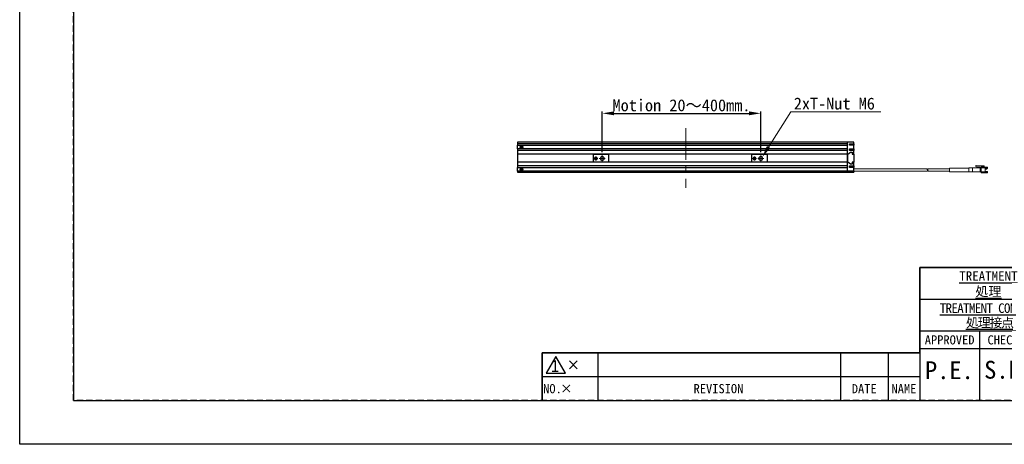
# Model space of a CAD drawing. Header units: millimetres. Extents: x 0 to 420, y 0 to 297.
# Tile 1 of 11: x 0 to 248, y 0 to 107. Entities that reach past the tile are written whole.
import ezdxf
from ezdxf import colors
from ezdxf.entities.mleader import LeaderData, LeaderLine
from ezdxf.enums import TextEntityAlignment as Align
from ezdxf.math import Vec2, Vec3

# ---------------------------------------------------------------- set-up
doc = ezdxf.new("R2010")
doc.units = ezdxf.units.MM
doc.header["$LTSCALE"] = 0.25
doc.linetypes.add('CENTER', pattern=[50.8, 31.75, -6.35, 6.35, -6.35])
doc.linetypes.add('HIDDEN', pattern=[9.525, 6.35, -3.175])
for name, color, linetype, lineweight in [('BASE', 7, 'Continuous', 9), ('CABLE 3P', 7, 'Continuous', 20), ('CENTER', 1, 'CENTER', 9), ('DIMENSION', 6, 'Continuous', 15), ('MXB7785', 7, 'Continuous', 20), ('SIDE COVER', 7, 'Continuous', 25), ('T-NUT', 7, 'Continuous', 20)]:
    doc.layers.add(name, color=color, linetype=linetype, lineweight=lineweight)
doc.layers.add('FORM', color=252, linetype='Continuous')
doc.layers.add('PAPER', color=254, linetype='Continuous', plot=False)
doc.styles.add('VS Standard', font='msgothic.ttc', dxfattribs={"height": 3})
doc.styles.add('VS Standard(小)', font='msgothic.ttc', dxfattribs={"height": 2.4})
doc.dimstyles.new('VS Standard x0.2', dxfattribs={"dimtxt": 3, "dimasz": 3, "dimexe": 0.5, "dimexo": 0.8, "dimgap": 0.5, "dimtad": 3, "dimlfac": 5, "dimrnd": 0.0001, "dimzin": 9, "dimdsep": 46, "dimtxsty": 'VS Standard', "dimcen": 0, "dimaunit": 1, "dimadec": 0, "dimazin": 2, "dimtfac": 1, "dimtmove": 0, "dimatfit": 2, "dimfxl": 1, "dimtolj": 1, "dimtzin": 0, "dimarcsym": 0})

# ---------------------------------------------------------------- blocks, each defined once
blk = doc.blocks.new('表題欄金物用_ver3.0')
at = {"layer": 'FORM', "color": 0}
for p, q in [((-11, 44.5), (-191, 44.5)), ((-191, 44.5), (-191, 28.5)), ((-191, 40.5), (-191, 28.5)), ((-39, 36.5), (-191, 36.5)), ((-11, 36.5), (-191, 36.5)), ((-11, 28.5), (-191, 28.5)), ((-191, 28.5), (-191, 11)), ((-176, 28.5), (-176, 11)), ((-272, 23), (-286, 23)), ((-286, 23), (-286, 17)), ((-211, 23), (-272, 23)), ((-272, 23), (-272, 17)), ((-211, 23), (-211, 17)), ((-199, 23), (-211, 23)), ((-199, 23), (-199, 17)), ((-191, 23), (-199, 23)), ((-191, 24.12), (-96, 24.12)), ((-279.19, 21), (-277.19, 19)), ((-279.19, 19), (-277.19, 21)), ((-286, 17), (-286, 11)), ((-272, 17), (-286, 17)), ((-272, 17), (-272, 11)), ((-211, 17), (-272, 17)), ((-211, 17), (-211, 11)), ((-199, 17), (-211, 17)), ((-199, 17), (-199, 11)), ((-191, 17), (-199, 17)), ((-191, 11), (-11, 11))]:
    blk.add_line(p, q, dxfattribs=at)
at = {"layer": 'FORM', "color": 0, "lineweight": 15}
blk.add_line((-191, 11), (-286, 11), dxfattribs=at)
at = {"layer": 'FORM', "color": 0}
blk.add_lwpolyline([(-282.58, 22.13), (-285.01, 17.93), (-280.16, 17.93)], close=True, dxfattribs=at)
at = {"layer": 'FORM', "color": 0, "attachment_point": 5}
for s, insert, char_height, width, style in [('{\\LTREATMENT}', (-173.74, 42.37), 2.4, 36.5, 'VS Standard(小)'), ('{\\L処理}', (-173.74, 38.37), 2.4, 36.5, 'VS Standard(小)'), ('{\\T0.9;\\LTREATMENT CONTACT}', (-173.5, 34.27), 2.4, 36.5, 'VS Standard(小)'), ('{\\T0.9;\\L処理接点}', (-173.5, 30.5), 2.4, 36.5, 'VS Standard(小)'), ('{\\fＭＳ ゴシック|b0|i0|c128|p49;APPROVED}', (-183.5, 26.28), 2.3, 15, 'VS Standard'), ('{\\fＭＳ ゴシック|b0|i0|c128|p49;CHECKED}', (-168.5, 26.28), 2.3, 15, 'VS Standard'), ('NO.', (-283.44, 14), 2.3, 14, 'VS Standard'), ('×', (-279.94, 14.02), 2.3, 14, 'VS Standard'), ('REVISION', (-241.67, 14), 2.3, 46, 'VS Standard'), ('{\\fMS Gothic|b0|i0|c128|p49;DATE}', (-204.99, 14), 2.3, 12, 'VS Standard'), ('NAME', (-195, 14), 2.3, 8, 'VS Standard')]:
    blk.add_mtext(s, dxfattribs=dict(at, insert=insert, char_height=char_height, width=width, style=style))
at = {"layer": 'FORM', "color": 0, "insert": (-282.79, 19.73), "char_height": 3, "attachment_point": 5, "style": 'VS Standard'}
blk.add_mtext('1', dxfattribs=at)
at = {"layer": 'FORM', "color": 0}
for tag, height, style, p in [('処理(英語)', 2.8, 'VS Standard', (-133.24, 42.37)), ('材料', 2.8, 'VS Standard', (-58.21, 42.72)), ('処理(日本語)', 2.8, 'VS Standard', (-133.24, 38.37)), ('一般面取', 2.8, 'VS Standard', (-58.25, 38.53)), ('処理接点(英語)', 2.8, 'VS Standard', (-132.94, 34.42)), ('仕上', 2.8, 'VS Standard', (-58.25, 34.53)), ('処理接点(日本語)', 2.8, 'VS Standard', (-133, 30.5)), ('偏芯', 2.8, 'VS Standard', (-58.25, 30.53)), ('一般公差', 2.4, 'VS Standard(小)', (-106, 26.31)), ('適用（機種名）', 3.6, 'VS Standard', (-44.78, 25.6)), ('角度', 2.4, 'VS Standard(小)', (-106, 21.94)), ('NAME', 3.5, 'VS Standard', (-44.75, 19.65)), ('SCALE', 2.4, 'VS Standard(小)', (-106, 17.56)), ('DRAW_NO.', 3.5, 'VS Standard', (-44.75, 13.82)), ('DATE', 2.4, 'VS Standard(小)', (-106, 13.19))]:
    blk.add_attdef(tag, text='', height=height, dxfattribs=dict(at, style=style)).set_placement(p, align=Align.MIDDLE_CENTER)
at = {"layer": 'FORM', "color": 0, "style": 'VS Standard'}
for tag, p in [('APPROVED', (-182.5, 15.06)), ('CHECKED', (-167.5, 15.18)), ('DESIGNED', (-152.5, 15.09)), ('DRAWN', (-137.5, 15.23))]:
    blk.add_attdef(tag, text='', height=4.5, dxfattribs=at).set_placement(p, align=Align.BOTTOM_CENTER)
blk = doc.blocks.new('*D12')
at = {"layer": 'Defpoints', "color": 0}
for p in [(186.48, 83.34), (146.58, 72.73), (186.48, 72.73)]:
    blk.add_point(p, dxfattribs=at)
at = {"layer": 'DIMENSION', "color": 0, "lineweight": -2}
for p, q in [((146.58, 73.53), (146.58, 83.84)), ((149.58, 83.34), (183.48, 83.34)), ((186.48, 73.53), (186.48, 83.84))]:
    blk.add_line(p, q, dxfattribs=at)
at = {"layer": 'DIMENSION', "color": 0}
for points in [[(149.58, 83.84), (149.58, 82.84), (146.58, 83.34)], [(183.48, 82.84), (183.48, 83.84), (186.48, 83.34)]]:
    blk.add_solid(points, dxfattribs=at)
at = {"layer": 'DIMENSION', "color": 0, "insert": (166.53, 85.34), "char_height": 3, "attachment_point": 5, "style": 'VS Standard'}
blk.add_mtext('\\A1;{\\A1;Motion 20}～400mm.\\A1; ', dxfattribs=at)

msp = doc.modelspace()

# ---------------------------------------------------------------- linework, layer by layer
msp.add_line((131.5, 11), (406.5, 11))
at = {"layer": 'BASE', "linetype": 'Continuous', "lineweight": 25}
for p, q in [((125.2814, 68.7869), (208.1814, 68.7869)), ((209.8814, 68.7869), (125.2814, 68.7869)), ((125.2814, 68.7869), (125.2814, 68.4869)), ((125.2814, 68.4869), (209.8814, 68.4869)), ((209.8814, 68.7869), (209.8814, 68.4869))]:
    msp.add_line(p, q, dxfattribs=at)
at = {"layer": 'CABLE 3P'}
for p, q in [((209.8814, 69.3869), (228.3786, 69.3869)), ((228.5261, 69.3869), (233.9578, 69.3869)), ((233.9578, 68.6469), (233.9578, 69.5269)), ((233.9578, 69.5269), (238.8378, 69.5269)), ((238.8378, 68.5869), (238.8378, 69.5869)), ((239.7378, 69.5869), (238.8378, 69.5869)), ((239.7378, 69.5869), (239.7378, 68.5869)), ((241.6578, 69.5969), (239.8003, 69.5969)), ((240.6806, 70.2369), (240.5806, 70.2369)), ((240.5806, 70.2369), (240.5806, 69.9369)), ((240.5806, 69.9369), (240.9078, 69.7869)), ((240.6806, 70.1911), (240.6806, 70.2369)), ((240.9078, 70.0869), (240.6806, 70.1911)), ((242.6878, 70.1269), (240.8249, 70.1269)), ((240.9122, 70.1069), (240.8249, 70.1269)), ((240.9039, 70.0887), (240.9122, 70.1069)), ((242.7078, 70.0869), (240.9078, 70.0869)), ((240.9078, 69.7869), (241.7078, 69.7869)), ((240.9558, 70.0869), (240.9122, 70.1069)), ((240.9122, 70.1069), (242.7078, 70.1069)), ((241.6578, 68.5769), (241.6578, 69.5969)), ((241.8578, 69.5869), (241.6578, 69.5869)), ((241.6578, 69.4869), (241.8578, 69.4869)), ((241.7078, 69.7869), (241.7078, 69.5869)), ((241.8578, 69.5869), (241.8578, 69.4869)), ((241.8578, 69.4869), (241.8578, 68.6869)), ((241.8578, 69.4869), (241.9578, 69.4869)), ((241.9078, 69.6003), (241.9078, 69.8869)), ((241.9078, 69.8869), (242.7078, 69.8869)), ((241.9578, 69.8869), (241.9578, 69.7869)), ((243.5578, 69.7869), (241.9578, 69.7869)), ((241.9578, 69.7869), (241.9578, 69.5869)), ((241.9578, 69.5869), (241.9578, 68.5869)), ((241.9578, 69.5869), (243.5578, 69.5869)), ((242.7078, 70.0869), (242.7078, 70.1069)), ((242.7078, 69.8869), (242.7078, 70.0869)), ((242.7078, 69.7869), (242.7078, 69.8869)), ((242.9578, 69.4869), (242.9578, 68.6869)), ((243.5578, 69.4869), (242.9578, 69.4869)), ((242.9578, 69.3769), (243.3095, 69.3769)), ((243.3095, 69.3769), (243.3395, 69.3769)), ((243.5578, 69.5869), (243.5578, 69.7869)), ((243.5578, 69.5869), (243.5578, 69.4869)), ((228.3786, 68.7869), (209.8814, 68.7869)), ((228.5194, 68.7869), (233.9578, 68.7869)), ((238.8378, 68.6469), (233.9578, 68.6469)), ((238.8378, 68.5869), (239.7378, 68.5869)), ((239.7378, 68.5769), (239.7378, 68.5869)), ((239.7378, 68.5769), (241.6578, 68.5769)), ((241.8578, 68.6869), (241.6578, 68.6869)), ((241.6578, 68.5869), (241.8578, 68.5869)), ((241.8578, 68.6869), (241.9578, 68.6869)), ((241.8578, 68.6869), (241.8578, 68.5869)), ((241.9578, 68.5869), (241.9578, 68.3869)), ((243.5578, 68.5869), (241.9578, 68.5869)), ((241.9578, 68.3869), (243.5578, 68.3869)), ((243.3178, 69.3569), (242.9578, 69.3569)), ((242.9578, 69.3169), (243.3178, 69.3169)), ((243.3095, 69.2969), (242.9578, 69.2969)), ((242.9578, 68.6869), (243.5578, 68.6869)), ((243.3395, 69.2969), (243.3095, 69.2969)), ((243.3178, 69.3169), (243.3178, 69.3569)), ((243.3578, 69.3569), (243.3178, 69.3569)), ((243.3178, 69.3169), (243.3578, 69.3169)), ((243.3578, 69.3722), (243.3578, 69.3569)), ((243.3578, 69.3569), (243.3578, 69.3169)), ((243.3578, 69.3169), (243.3578, 69.3017)), ((243.5578, 68.5869), (243.5578, 68.6869)), ((243.5578, 68.3869), (243.5578, 68.5869))]:
    msp.add_line(p, q, dxfattribs=at)
for centre, radius, start, end in [((228.6445, 69.236), 0.3057, 150.428121, 209.195037), ((228.1193, 69.2378), 0.2991, 329.713291, 29.909867), ((228.7726, 69.2291), 0.293, 147.409179, 210.203585), ((239.8003, 69.3969), 0.2, 90, 108.194872), ((241.8578, 69.6869), 0.1, 270, 0), ((242.6878, 70.1069), 0.02, 0, 90), ((243.2995, 69.3611), 0.0187, 347.23561, 57.76439), ((243.34, 69.341), 0.0359, 60.219234, 90.70922), ((228.1189, 68.9361), 0.2995, 330.131665, 30.245177), ((228.7923, 68.9396), 0.3127, 151.901185, 209.230022), ((228.2658, 68.9344), 0.2934, 329.818965, 31.312243), ((241.8578, 68.4869), 0.1, 0, 90), ((243.2995, 69.3128), 0.0187, 302.23561, 12.76439), ((243.34, 69.3328), 0.0359, 269.29078, 299.780766)]:
    msp.add_arc(centre, radius, start, end, dxfattribs=at)
at = {"layer": 'CENTER'}
for p, q in [((167.5814, 79.5657), (167.5814, 64.5657)), ((145.4814, 71.9807), (144.4814, 71.9807)), ((144.9814, 72.4807), (144.9814, 71.4807)), ((147.3314, 71.9807), (145.8314, 71.9807)), ((146.5814, 72.7307), (146.5814, 71.2307)), ((185.3814, 71.9807), (184.3814, 71.9807)), ((184.8814, 72.4807), (184.8814, 71.4807)), ((187.2314, 71.9807), (185.7314, 71.9807)), ((186.4814, 72.7307), (186.4814, 71.2307))]:
    msp.add_line(p, q, dxfattribs=at)
at = {"layer": 'FORM'}
for p, q in [((13.5, 286), (13.5, 11)), ((226.5, 23), (226.5, 44.5)), ((226.5, 44.5), (406.5, 44.5)), ((131.5, 11), (131.5, 23)), ((131.5, 23), (226.5, 23)), ((13.5, 11), (131.5, 11))]:
    msp.add_line(p, q, dxfattribs=at)
at = {"layer": 'FORM', "linetype": 'HIDDEN'}
msp.add_lwpolyline([(13.5, 286), (406.5, 286), (406.5, 11), (13.5, 11)], close=True, dxfattribs=at)
at = {"layer": 'MXB7785'}
for p, q in [((126.0814, 74.7869), (126.0814, 74.8869)), ((126.0814, 74.8869), (126.2314, 74.8869)), ((126.1107, 74.8577), (126.0814, 74.8869)), ((126.1107, 74.8162), (126.0814, 74.7869)), ((126.2314, 74.7869), (126.0814, 74.7869)), ((126.1107, 74.8162), (126.1107, 74.8577)), ((126.1107, 74.8577), (126.2607, 74.8577)), ((126.2607, 74.8162), (126.1107, 74.8162)), ((126.2607, 75.0077), (126.2314, 75.0369)), ((126.2314, 74.8869), (126.2314, 75.0369)), ((126.2314, 75.0369), (126.3314, 75.0369)), ((126.2314, 74.8869), (126.2607, 74.8577)), ((126.2607, 74.8162), (126.2314, 74.7869)), ((126.2314, 74.6369), (126.2314, 74.7869)), ((126.2607, 74.6662), (126.2314, 74.6369)), ((126.3314, 74.6369), (126.2314, 74.6369)), ((126.2607, 75.0077), (126.3022, 75.0077)), ((126.2607, 74.8577), (126.2607, 75.0077)), ((126.2607, 74.6662), (126.2607, 74.8162)), ((126.3022, 74.6662), (126.2607, 74.6662)), ((126.3022, 75.0077), (126.3314, 75.0369)), ((126.3022, 75.0077), (126.3022, 74.8577)), ((126.3022, 74.8577), (126.3314, 74.8869)), ((126.3022, 74.8577), (126.4522, 74.8577)), ((126.3022, 74.8162), (126.3022, 74.6662)), ((126.4522, 74.8162), (126.3022, 74.8162)), ((126.3022, 74.8162), (126.3314, 74.7869)), ((126.3022, 74.6662), (126.3314, 74.6369)), ((126.3314, 75.0369), (126.3314, 74.8869)), ((126.3314, 74.8869), (126.4814, 74.8869)), ((126.4814, 74.7869), (126.3314, 74.7869)), ((126.3314, 74.7869), (126.3314, 74.6369)), ((126.4522, 74.8577), (126.4814, 74.8869)), ((126.4522, 74.8577), (126.4522, 74.8162)), ((126.4522, 74.8162), (126.4814, 74.7869)), ((126.4814, 74.8869), (126.4814, 74.7869)), ((126.2607, 69.4077), (126.2314, 69.4369)), ((126.2314, 69.2869), (126.2314, 69.4369)), ((126.2314, 69.4369), (126.3314, 69.4369)), ((126.2607, 69.4077), (126.3022, 69.4077)), ((126.2607, 69.2577), (126.2607, 69.4077)), ((126.3022, 69.4077), (126.3314, 69.4369)), ((126.3022, 69.4077), (126.3022, 69.2577)), ((126.3314, 69.4369), (126.3314, 69.2869)), ((126.0814, 69.1869), (126.0814, 69.2869)), ((126.0814, 69.2869), (126.2314, 69.2869)), ((126.1107, 69.2577), (126.0814, 69.2869)), ((126.1107, 69.2162), (126.0814, 69.1869)), ((126.2314, 69.1869), (126.0814, 69.1869)), ((126.1107, 69.2162), (126.1107, 69.2577)), ((126.1107, 69.2577), (126.2607, 69.2577)), ((126.2607, 69.2162), (126.1107, 69.2162)), ((126.2314, 69.2869), (126.2607, 69.2577)), ((126.2607, 69.2162), (126.2314, 69.1869)), ((126.2314, 69.0369), (126.2314, 69.1869)), ((126.2607, 69.0662), (126.2314, 69.0369)), ((126.3314, 69.0369), (126.2314, 69.0369)), ((126.2607, 69.0662), (126.2607, 69.2162)), ((126.3022, 69.0662), (126.2607, 69.0662)), ((126.3022, 69.2577), (126.3314, 69.2869)), ((126.3022, 69.2577), (126.4522, 69.2577)), ((126.3022, 69.2162), (126.3022, 69.0662)), ((126.4522, 69.2162), (126.3022, 69.2162)), ((126.3022, 69.2162), (126.3314, 69.1869)), ((126.3022, 69.0662), (126.3314, 69.0369)), ((126.3314, 69.2869), (126.4814, 69.2869)), ((126.4814, 69.1869), (126.3314, 69.1869)), ((126.3314, 69.1869), (126.3314, 69.0369)), ((126.4522, 69.2577), (126.4814, 69.2869)), ((126.4522, 69.2577), (126.4522, 69.2162)), ((126.4522, 69.2162), (126.4814, 69.1869)), ((126.4814, 69.2869), (126.4814, 69.1869))]:
    msp.add_line(p, q, dxfattribs=at)
for centre in [(126.2814, 74.8369), (126.2814, 69.2369)]:
    msp.add_circle(centre, 0.3, dxfattribs=at)
at = {"layer": 'PAPER'}
msp.add_lwpolyline([(0, 297), (420, 297), (420, 0), (0, 0)], close=True, dxfattribs=at)
at = {"layer": 'SIDE COVER', "linetype": 'Continuous', "lineweight": 25}
for p, q in [((208.1814, 76.0869), (125.2814, 76.0869)), ((125.2814, 76.0869), (125.2814, 75.6869)), ((125.2814, 75.6869), (125.2814, 75.2869)), ((208.1814, 75.6869), (125.2814, 75.6869)), ((125.2814, 75.2869), (208.1814, 75.2869)), ((125.2814, 74.3869), (125.2814, 75.2869)), ((125.2814, 74.3869), (125.2814, 73.9869)), ((208.1814, 74.3869), (125.2814, 74.3869)), ((208.1814, 76.0869), (208.1814, 68.7869)), ((209.8814, 76.0869), (208.1814, 76.0869)), ((208.1814, 75.2869), (208.1814, 74.3869)), ((208.7814, 75.2869), (208.7814, 75.6869)), ((208.7814, 75.6869), (209.8814, 75.6869)), ((209.8814, 75.2869), (208.7814, 75.2869)), ((208.7814, 73.9869), (208.7814, 74.3869)), ((208.7814, 74.3869), (209.8814, 74.3869)), ((209.8814, 75.6869), (209.8814, 76.0869)), ((209.8814, 75.6869), (209.8814, 75.2869)), ((209.8814, 74.3869), (209.8814, 75.2869)), ((209.8814, 74.3869), (209.8814, 73.9869)), ((208.1814, 73.9869), (125.2814, 73.9869)), ((125.2814, 73.9869), (125.2814, 73.0369)), ((125.2814, 73.0369), (125.2814, 71.0369)), ((208.1814, 73.0369), (125.2814, 73.0369)), ((208.4089, 73.0369), (209.0814, 73.5624)), ((208.4089, 71.0369), (208.4089, 73.0369)), ((209.8814, 73.9869), (208.7814, 73.9869)), ((209.0814, 73.5624), (209.4814, 73.5624)), ((209.4814, 73.5624), (209.4814, 73.0369)), ((209.4814, 73.0369), (209.8814, 73.0369)), ((209.8814, 73.0369), (209.8814, 73.9869)), ((209.8814, 73.0369), (209.8814, 71.0369)), ((208.1814, 71.0369), (125.2814, 71.0369)), ((125.2814, 71.0369), (125.2814, 70.0869)), ((125.2814, 70.0869), (125.2814, 69.6869)), ((208.1814, 70.0869), (125.2814, 70.0869)), ((125.2814, 69.6869), (208.1814, 69.6869)), ((125.2814, 68.7869), (125.2814, 69.6869)), ((209.0814, 70.5115), (208.4089, 71.0369)), ((208.7814, 69.6869), (208.7814, 70.0869)), ((208.7814, 70.0869), (209.8814, 70.0869)), ((209.8814, 69.6869), (208.7814, 69.6869)), ((209.4814, 70.5115), (209.0814, 70.5115)), ((209.8814, 71.0369), (209.4814, 71.0369)), ((209.4814, 71.0369), (209.4814, 70.5115)), ((209.8814, 70.0869), (209.8814, 71.0369)), ((209.8814, 70.0869), (209.8814, 69.6869)), ((209.8814, 68.7869), (209.8814, 69.6869))]:
    msp.add_line(p, q, dxfattribs=at)
at = {"layer": 'SIDE COVER', "color": 7, "linetype": 'Continuous', "lineweight": 25}
for p, q in [((208.1814, 76.0869), (208.1814, 75.6869)), ((208.1814, 73.9869), (208.1814, 73.0369)), ((208.1814, 71.0369), (208.1814, 70.0869)), ((208.1814, 69.6869), (208.1814, 68.7869)), ((208.1814, 68.7869), (209.8814, 68.7869))]:
    msp.add_line(p, q, dxfattribs=at)
at = {"layer": 'SIDE COVER', "linetype": 'Continuous', "lineweight": 25}
for centre in [(126.2814, 74.8369), (126.2814, 69.2369)]:
    msp.add_circle(centre, 0.32, dxfattribs=at)
at = {"layer": 'T-NUT', "linetype": 'Continuous', "lineweight": 25}
for p, q in [((144.2814, 73.0369), (144.2814, 73.0169)), ((148.2814, 73.0169), (144.2814, 73.0169)), ((144.2814, 73.0169), (144.2814, 71.0569)), ((148.2814, 73.0169), (148.2814, 73.0369)), ((148.2814, 71.0569), (148.2814, 73.0169)), ((184.1814, 73.0369), (184.1814, 73.0169)), ((188.1814, 73.0169), (184.1814, 73.0169)), ((184.1814, 73.0169), (184.1814, 71.0569)), ((188.1814, 73.0169), (188.1814, 73.0369)), ((188.1814, 71.0569), (188.1814, 73.0169)), ((148.2814, 71.0569), (144.2814, 71.0569)), ((144.2814, 71.0569), (144.2814, 71.0369)), ((148.2814, 71.0369), (148.2814, 71.0569)), ((188.1814, 71.0569), (184.1814, 71.0569)), ((184.1814, 71.0569), (184.1814, 71.0369)), ((188.1814, 71.0369), (188.1814, 71.0569))]:
    msp.add_line(p, q, dxfattribs=at)
for centre, radius, start, end in [((144.9814, 71.9807), 0.33, 90, 270), ((144.9814, 71.9807), 0.33, 270, 90), ((146.5814, 71.9807), 0.5, 90, 270), ((146.5814, 71.9807), 0.5, 270, 90), ((184.8814, 71.9807), 0.33, 90, 270), ((184.8814, 71.9807), 0.33, 270, 90), ((186.4814, 71.9807), 0.5, 90, 270), ((186.4814, 71.9807), 0.5, 270, 90)]:
    msp.add_arc(centre, radius, start, end, dxfattribs=at)

# ---------------------------------------------------------------- block references
ref = msp.add_blockref('表題欄金物用_ver3.0', (417.5, 0))
ref.add_attrib('CHECKED', 'S.K.', dxfattribs={"layer": 'FORM', "color": 0, "height": 4.5, "style": 'VS Standard'}).set_placement((248.8274, 15.1772), align=Align.BOTTOM_CENTER)
ref.add_attrib('APPROVED', 'P.E.', dxfattribs={"layer": 'FORM', "color": 0, "height": 4.5, "style": 'VS Standard'}).set_placement((233.9377, 15.0617), align=Align.BOTTOM_CENTER)

# ---------------------------------------------------------------- dimensions: what is measured, and where the dimension line sits
at = {"layer": 'DIMENSION'}
dim = msp.add_linear_dim(base=(186.4814, 83.345), p1=(146.5814, 72.7307), p2=(186.4814, 72.7307), text='{\\A1;Motion 20}～400mm.\\A1; ', dimstyle='VS Standard x0.2', override={"dimtxsty": 'VS Standard'}, dxfattribs=at)
dim.commit()
dim.dimension.update_dxf_attribs({"geometry": '*D12', "text_midpoint": (166.5314, 83.345), "dimtype": 160})

# ---------------------------------------------------------------- leaders
ml = msp.add_multileader_mtext('Standard', dxfattribs=at)
ml.set_content('2xT-Nut M6', color=256, style='VS Standard')
ml.set_leader_properties(color=256, linetype='ByLayer', lineweight=-1)
ml.build(insert=Vec2(0, 0))
ml.multileader.update_dxf_attribs({"has_dogleg": 0, "text_left_attachment_type": 6, "text_right_attachment_type": 6, "dogleg_length": 0.18, "arrow_head_size": 3})
ctx = ml.context
ctx.base_point, ctx.char_height, ctx.arrow_head_size, ctx.landing_gap_size, ctx.plane_origin, ctx.plane_y_axis = Vec3(194.0314, 83.7079), 3, 3, 0.75, Vec3(-2.5812, 91.6925), Vec3(0, -1)
ctx.left_attachment, ctx.right_attachment = 6, 6
notes = []
notes.append((ctx, [(0, (1, 1, 0), (193.8514, 83.7079), (1, 0), 0.18, [(0, [(186.8459, 72.3229)], 0, [])])]))
ctx.mtext.insert, ctx.mtext.flow_direction = Vec3(194.7814, 87.3079), 5
for ctx, leaders in notes:
    for number, flags, end, landing, length, lines in leaders:
        leader = LeaderData()
        leader.index, (leader.has_last_leader_line, leader.has_dogleg_vector, leader.attachment_direction) = number, flags
        leader.last_leader_point, leader.dogleg_vector, leader.dogleg_length = Vec3(end), Vec3(landing), length
        for number, points, colour, breaks in lines:
            line = LeaderLine()
            line.index, line.vertices, line.color, line.breaks = number, Vec3.list(points), colors.encode_raw_color(colour), breaks
            leader.lines.append(line)
        ctx.leaders.append(leader)

doc.saveas('drawing.dxf')
